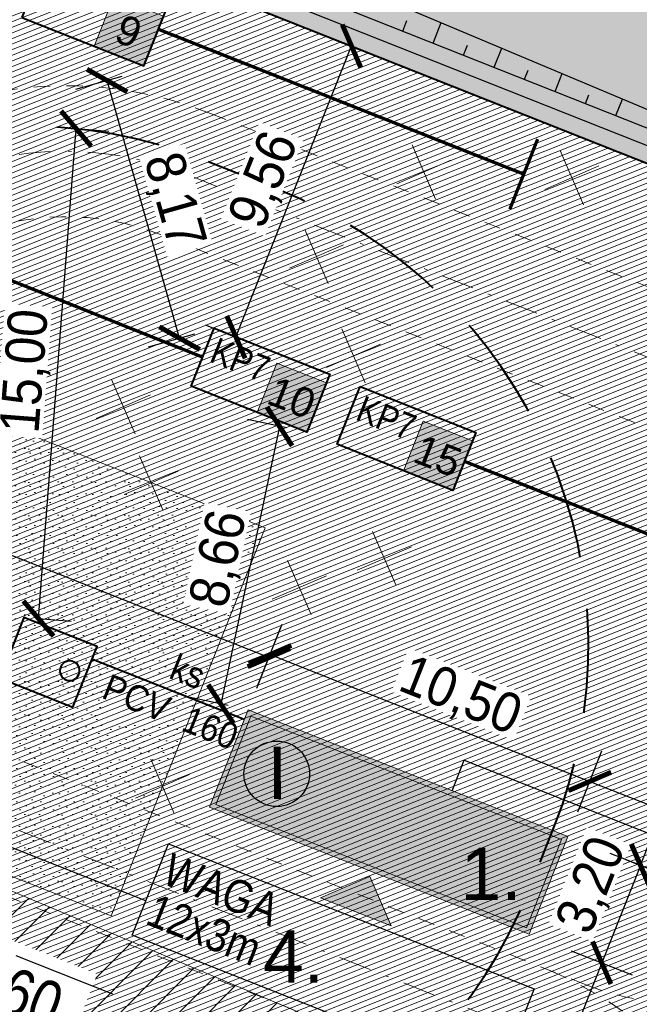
# Model space of a CAD drawing. Header units: millimetres. Extents: x -420 to 7389807, y 100 to 5530098.
# Tile 13 of 19: x 925 to 944, y 355 to 385. Entities that reach past the tile are written whole.
import ezdxf
from ezdxf.enums import TextEntityAlignment as Align
from ezdxf.lldxf.tags import DXFTag

# ---------------------------------------------------------------- set-up
doc = ezdxf.new("R2010")
doc.units = ezdxf.units.MM
for name, pattern in [('DASHDOTX2', [2, 1, -0.5, 0, -0.5]), ('DASHED2', [9.525, 6.35, -3.175]), ('HIDDEN', [0.375, 0.25, -0.125]), ('HIDDEN2', [4.7625, 3.175, -1.5875]), ('sm05_500', [1, 0.5, -0.5])]:
    doc.linetypes.add(name, pattern=pattern)
for name, color, linetype, lineweight in [('_krawężnik', 50, 'sm05_500', 20), ('_opisy', 7, 'Continuous', 0), ('_symbole', 7, 'Continuous', 13), ('_wymiary', 7, 'Continuous', 9), ('A_OGODZENIE', 200, 'Continuous', 30), ('A_Z_budynek projektowany', 7, 'Continuous', 0), ('A_Z_drogi grube', 7, 'Continuous', 40), ('A_Z_hatch_kreskowanie', 252, 'Continuous', 9), ('A_Z_kontenery', 151, 'Continuous', 40), ('A_Z_podkład mapa tiff', 7, 'Continuous', 15), ('A_Z_sieć_kan_sanit', 36, 'Continuous', 40), ('A_Z_sieć_wodna', 160, 'Continuous', 30), ('A_Z_urządzenia proj PZT', 7, 'Continuous', 15), ('A_Z_wjazdy_wejścia', 5, 'Continuous', 13), ('A_Z_wyburzenia', 7, 'Continuous', 15), ('A_Z_zieleń_trawa', 95, 'Continuous', 9), ('D_skarpy', 94, 'Continuous', 30)]:
    doc.layers.add(name, color=color, linetype=linetype, lineweight=lineweight)
doc.layers.add('A_opis', color=7, linetype='Continuous')
for name, color, linetype, lineweight, true_color in [('A_wyposażenie', 7, 'Continuous', 5, 0xe0a400), ('A_Z_sieć_elektryczna_strefa', 7, 'Continuous', 5, 0xff8484), ('S kanalizacja deszczowa', 7, 'ICAD_ISO03W100', 30, 0xc18e00)]:
    doc.layers.add(name, color=color, linetype=linetype, lineweight=lineweight, true_color=true_color)
doc.layers.add('A_Z_hatch_budynek 1', color=7, linetype='Continuous', lineweight=0, true_color=0xe6b1a6, transparency=0.7)
doc.styles.add('ARIAL_B', font='txt')
doc.styles.add('ARIAL_CE', font='arial.ttf')
doc.styles.get("Standard").update_dxf_attribs({"font": 'arial.ttf', "width": 0.9})
tags = doc.linetypes.add('ICAD_ISO03W100', pattern=[30, 12, -18]).pattern_tags.tags
tags[6:7] = [DXFTag(74, 4), DXFTag(75, 0), DXFTag(340, '0'), DXFTag(46, 1.0), DXFTag(50, 0.0), DXFTag(44, 0.0), DXFTag(45, 0.0)]
tags[4:5] = [DXFTag(74, 4), DXFTag(75, 0), DXFTag(340, '0'), DXFTag(46, 1.0), DXFTag(50, 0.0), DXFTag(44, 0.0), DXFTag(45, 0.0)]
doc.linetypes.add('OGRODZENIE1', pattern='A,0.25,-0.1,[133,ltypeshp.shx,S=0.1,R=0,X=-0.1,Y=0],-0.1,1', length=1.45)
doc.dimstyles.new('1_500', dxfattribs={"dimtxt": 1.2, "dimasz": 1, "dimexe": 1, "dimexo": 0.625, "dimgap": 0.2, "dimtad": 1, "dimzin": 0, "dimtxsty": 'Standard', "dimblk": 'ARCHTICK', "dimblk1": 'ARCHTICK', "dimblk2": 'ARCHTICK', "dimcen": 1, "dimclrd": 256, "dimclre": 256, "dimclrt": 256, "dimadec": 0, "dimazin": 0, "dimtfac": 1, "dimtmove": 1, "dimatfit": 3, "dimldrblk": 'ARCHTICK', "dimfxl": 1, "dimfxlon": 1, "dimtfill": 1, "dimarcsym": 1})
picture_1 = doc.add_image_def('image1.tiff', size_in_pixel=(3306, 2337))

# ---------------------------------------------------------------- blocks, each defined once
blk = doc.blocks.new('kd beton')
blk.add_lwpolyline([(11294.6, -30167.2), (11172.6, -30325.7), (10982.4, -30179.3), (11104.4, -30020.8)], close=True)
blk.add_circle((11194, -30216), 30)
blk = doc.blocks.new('numeracja kontenera')
at = {"layer": 'A_opis', "linetype": 'Continuous', "true_color": 0xffffff}
blk.add_hatch(color=7, dxfattribs=at).paths.add_polyline_path([(-0.63, 0.63), (2.62, 0.63), (2.62, -2.62), (-0.63, -2.62)])
at = {"layer": '_symbole'}
blk.add_lwpolyline([(-0.63, 0.63), (2.62, 0.63), (2.62, -2.62), (-0.63, -2.62)], close=True, dxfattribs=at)
at = {"color": 102, "ltscale": 0.02, "true_color": 0x19e52a, "style": 'ARIAL_CE'}
blk.add_attdef('A', text='', height=2.925, dxfattribs=at).set_placement((0.995, -0.995), align=Align.MIDDLE_CENTER)
blk = doc.blocks.new('wejście')
blk.add_hatch(color=256).paths.add_polyline_path([(0, 0), (2, -2), (-2, -2)])
blk.add_lwpolyline([(2, -2), (0, 0), (-2, -2), (2, -2)])
blk = doc.blocks.new('_ArchTick')
at = {"color": 0, "linetype": 'ByBlock', "const_width": 0.15}
blk.add_lwpolyline([(-0.5, -0.5), (0.5, 0.5)], dxfattribs=at)
blk = doc.blocks.new('*D12')
at = {"layer": '_wymiary', "lineweight": -2}
for p, q in [((950.479, 377.904), (952.338, 377.168)), ((944.049, 358.94), (951.409, 377.536)), ((943.119, 359.308), (944.979, 358.572))]:
    blk.add_line(p, q, dxfattribs=at)
at = {"layer": 'Defpoints', "color": 0}
for p in [(945.274, 379.964), (951.409, 377.536), (937.914, 361.368)]:
    blk.add_point(p, dxfattribs=at)
at = {"layer": '_wymiary', "lineweight": -2}
for p, rotation in [((951.409, 377.536), 68.40825583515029), ((944.049, 358.94), 248.4082558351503)]:
    blk.add_blockref('_ArchTick', p, dxfattribs=dict(at, rotation=rotation))
at = {"layer": '_wymiary', "insert": (946.872, 368.577), "char_height": 1.2, "attachment_point": 5, "rotation": 68.4083, "bg_fill": 3, "box_fill_scale": 1.1, "bg_fill_color": 257, "bg_fill_transparency": 0}
blk.add_mtext('20,00', dxfattribs=at)
blk = doc.blocks.new('*D13')
at = {"layer": '_wymiary', "lineweight": -2}
for p, q in [((943.118, 359.304), (944.977, 358.567)), ((944.047, 358.935), (942.867, 355.961)), ((941.938, 356.329), (943.797, 355.592))]:
    blk.add_line(p, q, dxfattribs=at)
at = {"layer": 'Defpoints', "color": 0}
for p in [(935.777, 358.773), (942.867, 355.961)]:
    blk.add_point(p, dxfattribs=at)
at = {"layer": '_wymiary', "lineweight": -2}
for p, rotation in [((944.047, 358.935), 68.36733399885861), ((942.867, 355.961), 248.3673339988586)]:
    blk.add_blockref('_ArchTick', p, dxfattribs=dict(at, rotation=rotation))
at = {"layer": '_wymiary', "insert": (942.603, 358.316), "char_height": 1.2, "attachment_point": 5, "rotation": 68.3673, "bg_fill": 3, "box_fill_scale": 1.1, "bg_fill_color": 257, "bg_fill_transparency": 0}
blk.add_mtext('3,20', dxfattribs=at)
at = {"layer": 'Defpoints', "color": 0}
blk.add_point((941.837, 359.812), dxfattribs=at)
blk = doc.blocks.new('*D14')
at = {"layer": '_wymiary', "lineweight": -2}
for p, q in [((941.938, 356.329), (943.797, 355.592)), ((942.867, 355.961), (938.149, 344.062)), ((937.219, 344.431), (939.078, 343.694))]:
    blk.add_line(p, q, dxfattribs=at)
at = {"layer": 'Defpoints', "color": 0}
for p in [(935.777, 358.773), (935.184, 345.238), (938.149, 344.062)]:
    blk.add_point(p, dxfattribs=at)
at = {"layer": '_wymiary', "lineweight": -2}
for p, rotation in [((942.867, 355.961), 68.36733399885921), ((938.149, 344.062), 248.3673339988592)]:
    blk.add_blockref('_ArchTick', p, dxfattribs=dict(at, rotation=rotation))
at = {"layer": '_wymiary', "insert": (939.652, 350.351), "char_height": 1.2, "attachment_point": 5, "rotation": 68.3673, "bg_fill": 3, "box_fill_scale": 1.1, "bg_fill_color": 257, "bg_fill_transparency": 0}
blk.add_mtext('12,80', dxfattribs=at)
blk = doc.blocks.new('*D18')
at = {"layer": '_wymiary', "lineweight": -2}
for p, q in [((909.919, 402.23), (910.656, 404.089)), ((971.639, 378.829), (910.287, 403.16)), ((971.27, 377.899), (972.007, 379.758))]:
    blk.add_line(p, q, dxfattribs=at)
at = {"layer": 'Defpoints', "color": 0}
for p in [(910.287, 403.16), (907.093, 395.106), (968.445, 370.775)]:
    blk.add_point(p, dxfattribs=at)
at = {"layer": '_wymiary', "lineweight": -2}
for p, rotation in [((910.287, 403.16), 158.3673339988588), ((971.639, 378.829), 338.3673339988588)]:
    blk.add_blockref('_ArchTick', p, dxfattribs=dict(at, rotation=rotation))
at = {"layer": '_wymiary', "insert": (941.303, 391.851), "char_height": 1.2, "attachment_point": 5, "rotation": 338.3673, "bg_fill": 3, "box_fill_scale": 1.1, "bg_fill_color": 257, "bg_fill_transparency": 0}
blk.add_mtext('66,00', dxfattribs=at)
blk = doc.blocks.new('*D26')
at = {"layer": '_wymiary', "lineweight": -2}
for p, q in [((932.376, 364.438), (933.113, 366.297)), ((932.745, 365.368), (942.505, 361.497)), ((942.136, 360.567), (942.874, 362.426))]:
    blk.add_line(p, q, dxfattribs=at)
at = {"layer": 'Defpoints', "color": 0}
for p in [(932.076, 363.683), (942.505, 361.497), (941.837, 359.812)]:
    blk.add_point(p, dxfattribs=at)
at = {"layer": '_wymiary', "lineweight": -2}
for p, rotation in [((932.745, 365.368), 158.3673198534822), ((942.505, 361.497), 338.3673198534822)]:
    blk.add_blockref('_ArchTick', p, dxfattribs=dict(at, rotation=rotation))
at = {"layer": '_wymiary', "insert": (938.54, 364.06), "char_height": 1.2, "attachment_point": 5, "rotation": 338.3673, "bg_fill": 3, "box_fill_scale": 1.1, "bg_fill_color": 257, "bg_fill_transparency": 0}
blk.add_mtext('10,50', dxfattribs=at)
blk = doc.blocks.new('*D32')
at = {"layer": '_wymiary', "lineweight": -2}
for p, q in [((907.494, 375.67), (906.991, 374.401)), ((932.709, 365.277), (907.359, 375.33)), ((932.34, 364.348), (933.077, 366.207))]:
    blk.add_line(p, q, dxfattribs=at)
at = {"layer": 'Defpoints', "color": 0}
for p in [(907.724, 376.251), (907.359, 375.33), (932.076, 363.683)]:
    blk.add_point(p, dxfattribs=at)
at = {"layer": '_wymiary', "lineweight": -2}
for p, rotation in [((907.359, 375.33), 158.3673198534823), ((932.709, 365.277), 338.3673198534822)]:
    blk.add_blockref('_ArchTick', p, dxfattribs=dict(at, rotation=rotation))
at = {"layer": '_wymiary', "insert": (920.374, 371.16), "char_height": 1.2, "attachment_point": 5, "rotation": 338.3673, "bg_fill": 3, "box_fill_scale": 1.1, "bg_fill_color": 257, "bg_fill_transparency": 0}
blk.add_mtext('27,27', dxfattribs=at)
blk = doc.blocks.new('*D33')
at = {"layer": '_wymiary', "lineweight": -2}
for p, q in [((942.136, 360.567), (942.874, 362.426)), ((942.505, 361.497), (956.516, 355.94)), ((956.884, 356.87), (956.147, 355.011))]:
    blk.add_line(p, q, dxfattribs=at)
at = {"layer": 'Defpoints', "color": 0}
for p in [(941.837, 359.812), (957.221, 357.719), (956.516, 355.94)]:
    blk.add_point(p, dxfattribs=at)
at = {"layer": '_wymiary', "lineweight": -2}
for p, rotation in [((942.505, 361.497), 158.3673198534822), ((956.516, 355.94), 338.3673198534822)]:
    blk.add_blockref('_ArchTick', p, dxfattribs=dict(at, rotation=rotation))
at = {"layer": '_wymiary', "insert": (949.85, 359.575), "char_height": 1.2, "attachment_point": 5, "rotation": 338.3673, "bg_fill": 3, "box_fill_scale": 1.1, "bg_fill_color": 257, "bg_fill_transparency": 0}
blk.add_mtext('15,07', dxfattribs=at)
blk = doc.blocks.new('*D58')
at = {"layer": '_wymiary', "lineweight": -2}
for p, q in [((928.226, 383.018), (926.81, 382.62)), ((929.984, 375.026), (927.773, 382.89)), ((930.438, 375.153), (929.021, 374.755))]:
    blk.add_line(p, q, dxfattribs=at)
at = {"layer": 'Defpoints', "color": 0}
for p in [(928.828, 383.187), (927.773, 382.89), (931.039, 375.323)]:
    blk.add_point(p, dxfattribs=at)
at = {"layer": '_wymiary', "lineweight": -2}
for p, rotation in [((927.773, 382.89), 105.7051390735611), ((929.984, 375.026), 285.7051390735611)]:
    blk.add_blockref('_ArchTick', p, dxfattribs=dict(at, rotation=rotation))
at = {"layer": '_wymiary', "insert": (929.765, 379.207), "char_height": 1.2, "attachment_point": 5, "rotation": 285.7051, "bg_fill": 3, "box_fill_scale": 1.1, "bg_fill_color": 257, "bg_fill_transparency": 0}
blk.add_mtext('8,17', dxfattribs=at)
blk = doc.blocks.new('*D59')
at = {"layer": '_wymiary', "lineweight": -2}
for p, q in [((931.704, 375.059), (935.229, 383.948)), ((935.209, 383.956), (936.159, 383.579)), ((932.634, 374.69), (930.774, 375.428))]:
    blk.add_line(p, q, dxfattribs=at)
at = {"layer": 'Defpoints', "color": 0}
for p in [(934.628, 384.186), (935.229, 383.948), (934.569, 373.923)]:
    blk.add_point(p, dxfattribs=at)
at = {"layer": '_wymiary', "lineweight": -2}
for p, rotation in [((935.229, 383.948), 68.367344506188), ((931.704, 375.059), 248.367344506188)]:
    blk.add_blockref('_ArchTick', p, dxfattribs=dict(at, rotation=rotation))
at = {"layer": '_wymiary', "insert": (932.61, 379.843), "char_height": 1.2, "attachment_point": 5, "rotation": 68.3673, "bg_fill": 3, "box_fill_scale": 1.1, "bg_fill_color": 257, "bg_fill_transparency": 0}
blk.add_mtext('9,56', dxfattribs=at)
blk = doc.blocks.new('*D62')
at = {"layer": '_wymiary', "lineweight": -2}
for p, q in [((933.254, 372.287), (932.054, 372.54)), ((933.033, 372.333), (931.243, 363.859)), ((931.465, 363.812), (930.265, 364.065))]:
    blk.add_line(p, q, dxfattribs=at)
at = {"layer": 'Defpoints', "color": 0}
for p in [(933.866, 372.158), (931.243, 363.859), (932.076, 363.683)]:
    blk.add_point(p, dxfattribs=at)
at = {"layer": '_wymiary', "lineweight": -2}
for p, rotation in [((933.033, 372.333), 78.07646707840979), ((931.243, 363.859), 258.0764670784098)]:
    blk.add_blockref('_ArchTick', p, dxfattribs=dict(at, rotation=rotation))
at = {"layer": '_wymiary', "insert": (931.237, 368.286), "char_height": 1.2, "attachment_point": 5, "rotation": 78.0765, "bg_fill": 3, "box_fill_scale": 1.1, "bg_fill_color": 257, "bg_fill_transparency": 0}
blk.add_mtext('8,66', dxfattribs=at)
blk = doc.blocks.new('*D71')
at = {"layer": '_wymiary', "lineweight": -2}
for p, q in [((925.677, 366.468), (926.827, 381.424)), ((926.827, 381.424), (927.824, 381.348)), ((925.677, 366.468), (926.674, 366.392))]:
    blk.add_line(p, q, dxfattribs=at)
at = {"layer": 'Defpoints', "color": 0}
for p in [(926.384, 381.458), (926.827, 381.424), (925.234, 366.502)]:
    blk.add_point(p, dxfattribs=at)
at = {"layer": '_wymiary', "lineweight": -2}
for p, rotation in [((926.827, 381.424), 85.60234313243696), ((925.677, 366.468), 265.6023431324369)]:
    blk.add_blockref('_ArchTick', p, dxfattribs=dict(at, rotation=rotation))
at = {"layer": '_wymiary', "insert": (925.333, 374.017), "char_height": 1.2, "attachment_point": 5, "rotation": 85.6023, "bg_fill": 3, "box_fill_scale": 1.1, "bg_fill_color": 257, "bg_fill_transparency": 0}
blk.add_mtext('15,00', dxfattribs=at)
blk = doc.blocks.new('wyburzenia')
at = {"color": 1, "ltscale": 2}
for points in [[(-1.273, 1.273), (1.273, -1.273)], [(1.273, 1.273), (-1.273, -1.273)]]:
    blk.add_lwpolyline(points, dxfattribs=at)

msp = doc.modelspace()

# ---------------------------------------------------------------- hatches: boundary and pattern name
at = {"layer": 'A_Z_budynek projektowany'}
h = msp.add_hatch(color=256, dxfattribs=at)
h.dxf.hatch_style = 1
h.paths.add_polyline_path([(941.837, 359.812), (940.657, 356.837), (930.897, 360.708), (932.076, 363.683)])
h.paths.add_polyline_path([(941.642, 359.728), (940.573, 357.032), (931.091, 360.792), (932.161, 363.488)], flags=16)
at = {"layer": 'A_Z_hatch_budynek 1'}
h = msp.add_hatch(color=256, dxfattribs=at)
h.dxf.hatch_style = 1
h.paths.add_polyline_path([(941.837, 359.812), (940.657, 356.837), (930.897, 360.708), (932.076, 363.683)])
at = {"layer": 'A_Z_hatch_kreskowanie'}
h = msp.add_hatch(dxfattribs=at)
h.set_pattern_fill('ANSI31', color=256, scale=0.05, angle=358.3354)
h.set_pattern_definition([(381.702659, (1890.73047, 346.221), (-0.058704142, 0.147497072), [])])
h.paths.add_polyline_path([(907.093, 395.106), (968.445, 370.775), (955.169, 337.312), (905.437, 357.035), (904.644, 362.191), (895.477, 365.826)])
at = {"layer": 'A_Z_sieć_elektryczna_strefa', "transparency": 33554508}
h = msp.add_hatch(dxfattribs=at)
h.set_pattern_fill('ANSI31', color=256, scale=0.2)
h.set_pattern_definition([(45, (750.8044, 243.5267), (-0.4490128, 0.4490128), [])])
h.paths.add_polyline_path([(1158.878, 261.584), (1158.599, 243.527), (1154.296, 243.943), (1115.731, 257.46), (1093.541, 267.381), (897.726, 350.058), (813.483, 383.702), (750.804, 411.849), (751.091, 431.453), (820.511, 400.278), (904.565, 366.709), (1100.716, 283.891), (1122.393, 274.199), (1158.196, 261.65)])
at = {"layer": 'A_Z_wyburzenia'}
h = msp.add_hatch(dxfattribs=at)
h.set_pattern_fill('STIPPLE', color=256, scale=0.04)
h.set_pattern_definition([(0, (919.2866, 357.4158), (0, 1.016), [0, -1.016]), (0, (919.6117, 357.4361), (0, 1.016), [0, -1.016]), (0, (919.4288, 357.6597), (0, 1.016), [0, -1.016]), (0, (919.6523, 357.8222), (0, 1.016), [0, -1.016]), (0, (919.3882, 357.8832), (0, 1.016), [0, -1.016]), (0, (919.4695, 358.127), (0, 1.016), [0, -1.016]), (0, (919.3272, 358.3099), (0, 1.016), [0, -1.016]), (0, (919.6523, 358.2896), (0, 1.016), [0, -1.016]), (0, (919.8962, 358.3302), (0, 1.016), [0, -1.016]), (0, (920.0181, 358.0864), (0, 1.016), [0, -1.016]), (0, (920.2213, 358.0661), (0, 1.016), [0, -1.016]), (0, (920.2213, 357.7003), (0, 1.016), [0, -1.016]), (0, (920.0384, 357.5784), (0, 1.016), [0, -1.016]), (0, (919.7539, 357.6393), (0, 1.016), [0, -1.016]), (0, (919.9368, 357.8222), (0, 1.016), [0, -1.016]), (0, (919.7539, 358.0051), (0, 1.016), [0, -1.016]), (0, (920.1807, 357.4361), (0, 1.016), [0, -1.016])])
h.paths.add_polyline_path([(927.898, 357.396), (919.246, 360.827), (923.941, 372.664), (932.592, 369.233)])

# ---------------------------------------------------------------- linework, layer by layer
at = {"ltscale": 2}
msp.add_circle((932.949, 361.73), 1, dxfattribs=at)
at = {"layer": '_krawężnik'}
for points in [[(915.351, 375.157), (915.351, 375.157, -0.414214), (930.93, 381.888), (949.953, 374.343, -0.414241), (956.684, 358.764), (956.684, 358.764)], [(919.069, 373.682, -0.414214), (929.455, 378.169), (948.479, 370.625, -0.414241), (952.966, 360.238), (952.966, 360.238)], [(956.5, 358.299), (956.5, 358.299, -0.414187), (940.921, 351.569), (921.898, 359.113, -0.414214), (915.167, 374.692), (915.167, 374.692)], [(952.782, 359.774), (952.782, 359.774), (952.782, 359.774, -0.414187), (942.396, 355.287), (923.372, 362.832, -0.414214), (918.885, 373.217)], [(947.733, 340.262), (947.733, 340.262, 0.414187), (941.002, 355.84)]]:
    msp.add_lwpolyline(points, format="xyb", dxfattribs=at)
at = {"layer": '_krawężnik', "linetype": 'DASHDOTX2'}
for points in [[(917.21, 374.419), (917.21, 374.419, -0.414214), (930.193, 380.029), (949.216, 372.484, -0.414241), (954.825, 359.501), (954.825, 359.501)], [(954.641, 359.036), (954.641, 359.036, -0.414187), (941.659, 353.428), (922.635, 360.972, -0.414214), (917.026, 373.955)]]:
    msp.add_lwpolyline(points, format="xyb", dxfattribs=at)
at = {"layer": '_krawężnik'}
msp.add_open_spline([(952.769, 359.741), (952.46, 358.959), (951.918, 357.584), (951.03, 355.588), (949.972, 353.622), (948.673, 351.427), (947.64, 349.658), (946.476, 347.49), (945.471, 345.331), (944.36, 342.635), (943.757, 341.097), (943.458, 340.333)], degree=3, knots=[0, 0, 0, 0, 2.519132, 4.498142, 6.991141, 9.609407, 12.227673, 12.997807, 16.640042, 19.094709, 21.549375, 21.549375, 21.549375, 21.549375], dxfattribs=at)
at = {"layer": 'A_wyposażenie', "const_width": 0.1}
msp.add_lwpolyline([(929.332, 384.458), (940.487, 380.034), (940.063, 378.965), (940.911, 381.103)], dxfattribs=at)
at = {"layer": 'A_Z_budynek projektowany'}
for points in [[(941.837, 359.812), (940.657, 356.837), (930.897, 360.708), (932.076, 363.683)], [(941.642, 359.728), (940.573, 357.032), (931.091, 360.792), (932.161, 363.488)]]:
    msp.add_lwpolyline(points, close=True, dxfattribs=at)
at = {"layer": 'A_Z_drogi grube'}
msp.add_lwpolyline([(907.093, 395.106), (968.445, 370.775), (955.169, 337.312), (905.437, 357.035), (904.644, 362.191), (895.477, 365.826)], close=True, dxfattribs=at)
at = {"layer": 'A_Z_kontenery'}
for points in [[(925.171, 384.817), (928.89, 383.342), (929.774, 385.573), (926.056, 387.048)], [(931.039, 375.329), (934.569, 373.923), (933.866, 372.158), (930.336, 373.564)]]:
    msp.add_lwpolyline(points, close=True, dxfattribs=at)
at = {"layer": 'A_Z_sieć_elektryczna_strefa'}
msp.add_lwpolyline([(751.091, 431.453), (820.511, 400.278), (904.565, 366.709), (1100.716, 283.891), (1122.393, 274.199), (1158.196, 261.65), (1158.878, 261.584)], dxfattribs=at)
at = {"layer": 'A_Z_urządzenia proj PZT', "lineweight": 25}
msp.add_lwpolyline([(929.647, 359.59), (940.801, 355.166), (939.695, 352.378), (928.541, 356.802)], close=True, dxfattribs=at)
at = {"layer": 'A_Z_wyburzenia'}
msp.add_lwpolyline([(927.898, 357.396), (919.246, 360.827), (923.941, 372.664), (932.592, 369.233)], close=True, dxfattribs=at)
at = {"layer": 'D_skarpy', "linetype": 'Continuous'}
for p in [(905.774, 398.226), (906.568, 396.39)]:
    msp.add_line(p, (966.977, 372.433), dxfattribs=at)
at = {"layer": 'S kanalizacja deszczowa', "linetype": 'Continuous', "ltscale": 0.1}
msp.add_lwpolyline([(928.958, 357.855), (894.081, 371.687), (894.595, 372.984)], dxfattribs=at)

# ---------------------------------------------------------------- block references
at = {"ltscale": 0.02}
ref = msp.add_blockref('numeracja kontenera', (928.155, 385.043), dxfattribs=dict(at, xscale=0.4999999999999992, yscale=0.4999999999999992, zscale=0.4999999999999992, rotation=338.3673011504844))
ref.add_attrib('A', '9', dxfattribs={"color": 102, "ltscale": 0.02, "true_color": 0x19e52a, "height": 0.9, "rotation": 338.3673, "style": 'ARIAL_CE'}).set_placement((928.433, 384.395), align=Align.MIDDLE_CENTER)
ref = msp.add_blockref('numeracja kontenera', (933.131, 373.858), dxfattribs=dict(at, xscale=0.4999999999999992, yscale=0.4999999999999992, zscale=0.4999999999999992, rotation=338.3673011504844))
ref.add_attrib('A', '10', dxfattribs={"color": 102, "ltscale": 0.02, "true_color": 0x19e52a, "height": 0.9, "rotation": 338.3673, "style": 'ARIAL_CE'}).set_placement((933.41, 373.211), align=Align.MIDDLE_CENTER)
at = {"layer": '_wymiary', "color": 2, "xscale": 0.5, "yscale": 0.5, "zscale": 0.5, "rotation": 68.36727649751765}
for p in [(936.232, 368.299), (929.464, 361.346)]:
    msp.add_blockref('wyburzenia', p, dxfattribs=at)
at = {"layer": 'A_Z_wjazdy_wejścia', "xscale": 0.5800000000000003, "yscale": 0.5800000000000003, "zscale": 0.5800000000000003, "rotation": 338.3673716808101}
msp.add_blockref('wejście', (935.788, 358.593), dxfattribs=at)

# ---------------------------------------------------------------- texts
at = {"layer": '_opisy'}
msp.add_text('I', height=1.6, rotation=0.3334, dxfattribs=at).set_placement((932.968, 361.761), align=Align.MIDDLE_CENTER)
for s, p in [('1.', (939.489, 358.676)), ('4.', (933.46, 356.151))]:
    msp.add_text(s, height=1.6, dxfattribs=at).set_placement(p, align=Align.MIDDLE_CENTER)
at = {"layer": '_opisy', "attachment_point": 1}
for s, insert, char_height, width, rotation in [('{\\W0.85;KP7}', (931.151, 375.069), 0.8, 1.86412, 338.2728), ('\\pxsm0.8;{\\W0.85;WAGA\\P12x3m}', (929.759, 359.331), 1, 11.6, 338.3673)]:
    msp.add_mtext(s, dxfattribs=dict(at, insert=insert, char_height=char_height, width=width, rotation=rotation))

# ---------------------------------------------------------------- pictures from other files: only their frames are drawn
at = {"layer": 'A_Z_podkład mapa tiff'}
image = msp.add_image(picture_1, insert=(743.588, 215.996), size_in_units=(419.806, 296.759), rotation=-0.44367, dxfattribs=dict(at, fade=20))
image.dxf.flags = 7

# ---------------------------------------------------------------- next in the draw order: dimensions: what is measured, and where the dimension line sits
at = {"layer": '_wymiary'}
dim = msp.add_aligned_dim(p1=(968.445, 370.775), p2=(907.093, 395.106), distance=-8.664, dimstyle='1_500', dxfattribs=at)
dim.commit()
dim.dimension.update_dxf_attribs({"geometry": '*D18', "text_midpoint": (941.303, 391.851)})
dim = msp.add_linear_dim(base=(942.867, 355.961), p1=(941.837, 359.812), p2=(935.777, 358.773), angle=68.3673, dimstyle='1_500', dxfattribs=at)
dim.commit()
dim.dimension.update_dxf_attribs({"geometry": '*D13', "text_midpoint": (943.46, 357.977), "dimtype": 160})

# ---------------------------------------------------------------- next in the draw order: linework, layer by layer
at = {"layer": 'A_wyposażenie', "const_width": 0.1}
msp.add_lwpolyline([(930.688, 374.447), (919.547, 378.908), (919.12, 377.84), (919.975, 379.975)], dxfattribs=at)
at = {"layer": 'D_skarpy', "linetype": 'Continuous'}
for points in [[(936.793, 384.403), (936.921, 384.725)], [(937.723, 384.035), (937.97, 384.658)], [(938.653, 383.666), (938.772, 383.968)], [(939.582, 383.297), (939.814, 383.881)], [(940.512, 382.929), (940.623, 383.21)], [(941.441, 382.56), (941.657, 383.104)], [(942.371, 382.191), (942.475, 382.453)], [(943.3, 381.823), (943.5, 382.327)]]:
    msp.add_lwpolyline(points, dxfattribs=at)

# ---------------------------------------------------------------- next in the draw order: texts
at = {"layer": '_opisy', "insert": (935.61, 373.293), "char_height": 0.8, "width": 1.86412, "attachment_point": 1, "rotation": 338.2728}
msp.add_mtext('{\\W0.85;KP7}', dxfattribs=at)

# ---------------------------------------------------------------- next in the draw order: dimensions: what is measured, and where the dimension line sits
at = {"layer": '_wymiary'}
dim = msp.add_linear_dim(base=(938.149, 344.062), p1=(935.777, 358.773), p2=(935.184, 345.238), angle=68.3673, dimstyle='1_500', dxfattribs=at)
dim.commit()
dim.dimension.update_dxf_attribs({"geometry": '*D14', "text_midpoint": (939.652, 350.351)})

# ---------------------------------------------------------------- next in the draw order: hatches: boundary and pattern name
at = {"layer": 'A_Z_hatch_kreskowanie'}
h = msp.add_hatch(dxfattribs=at)
h.set_pattern_fill('APPIANRN', color=256, scale=0.0025, angle=358)
h.set_pattern_definition([(336.36719, (1885.14987, 339.4787), (0.15909675, 0.36359042), []), (426.36719, (1885.14987, 339.4787), (-0.11723197, 0.48450394), [0.396875, -0.396875])])
edge = h.paths.add_edge_path()
edge.add_line((943.55, 341.92), (942.852, 342.197))
edge.add_line((942.852, 342.197), (942.299, 340.802))
edge.add_ellipse((936.49, 343.107), major_axis=(-6.25, 0), ratio=1, start_angle=428.3673, end_angle=518.3673, ccw=False)
edge.add_line((934.186, 337.297), (915.594, 344.67))
edge.add_ellipse((917.898, 350.48), major_axis=(-6.25, 0), ratio=1, start_angle=338.3673, end_angle=428.3673, ccw=False)
edge.add_line((912.089, 352.784), (912.642, 354.178))
edge.add_line((912.642, 354.178), (911.944, 354.455))
edge.add_line((911.944, 354.455), (911.391, 353.06))
edge.add_ellipse((917.898, 350.48), major_axis=(7, 0), ratio=1, start_angle=158.3673, end_angle=248.3673)
edge.add_line((915.318, 343.973), (933.909, 336.6))
edge.add_ellipse((936.49, 343.107), major_axis=(7, 0), ratio=1, start_angle=248.3673, end_angle=338.3673)
edge.add_line((942.997, 340.526), (943.55, 341.92))
edge = h.paths.add_edge_path()
edge.add_line((894.867, 352.083), (895.605, 353.942))
edge.add_line((895.605, 353.942), (898.393, 352.836))
edge.add_ellipse((900.237, 357.484), major_axis=(5, 0), ratio=1, start_angle=248.3673, end_angle=338.3673)
edge.add_line((904.884, 355.641), (905.437, 357.035))
edge.add_line((905.437, 357.035), (907.297, 356.298))
edge.add_line((907.297, 356.298), (906.744, 354.904))
edge.add_ellipse((900.237, 357.484), major_axis=(-7, 0), ratio=1, start_angle=428.3673, end_angle=518.3673, ccw=False)
edge.add_line((897.656, 350.977), (894.867, 352.083))
edge = h.paths.add_edge_path()
edge.add_line((948.198, 340.077), (950.057, 339.34))
edge.add_line((950.057, 339.34), (949.504, 337.945))
edge.add_ellipse((954.151, 336.102), major_axis=(5, 0), ratio=1, start_angle=158.3673, end_angle=248.3673)
edge.add_line((952.308, 331.454), (954.167, 330.717))
edge.add_line((954.167, 330.717), (953.43, 328.858))
edge.add_line((953.43, 328.858), (951.571, 329.595))
edge.add_ellipse((954.151, 336.102), major_axis=(-7, 0), ratio=1, start_angle=338.3673, end_angle=428.3673, ccw=False)
edge.add_line((947.644, 338.683), (948.198, 340.077))
h = msp.add_hatch(dxfattribs=at)
h.set_pattern_fill('ANSI31', color=256, scale=0.05, angle=358.3354)
h.set_pattern_definition([(381.702549, (1844.27699, 266.63297), (-0.05870386, 0.147497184), [])])
edge = h.paths.add_edge_path()
edge.add_line((1147.838, 255.161), (1148.961, 254.812))
edge.add_line((1148.961, 254.812), (1147.149, 246.075))
edge.add_line((1147.149, 246.075), (1132.086, 250.989))
edge.add_ellipse((1134.257, 257.644), major_axis=(-7, 0), ratio=1, start_angle=427.9112, end_angle=431.9323, ccw=False)
edge.add_line((1131.625, 251.158), (951.992, 324.049))
edge.add_line((951.992, 324.049), (916.023, 338.314))
edge.add_ellipse((913.443, 331.807), major_axis=(7, 0), ratio=1, start_angle=68.3673, end_angle=98.8971)
edge.add_line((912.36, 338.723), (909.229, 338.233))
edge.add_line((909.229, 338.233), (903.579, 340.487))
edge.add_ellipse((895.356, 336.829), major_axis=(9, 0), ratio=1, start_angle=23.9844, end_angle=68.3673)
edge.add_line((898.674, 345.195), (883.728, 351.122))
edge.add_line((883.728, 351.122), (885.572, 355.77))
edge.add_line((885.572, 355.77), (897.656, 350.977))
edge.add_ellipse((900.237, 357.484), major_axis=(7, 0), ratio=1, start_angle=248.3673, end_angle=338.3673)
edge.add_line((906.744, 354.904), (907.297, 356.298))
edge.add_line((907.297, 356.298), (911.944, 354.455))
edge.add_line((911.944, 354.455), (911.391, 353.06))
edge.add_ellipse((917.898, 350.48), major_axis=(7, 0), ratio=1, start_angle=158.3673, end_angle=248.3673)
edge.add_line((915.318, 343.973), (933.909, 336.6))
edge.add_ellipse((936.49, 343.107), major_axis=(7, 0), ratio=1, start_angle=248.3673, end_angle=338.3673)
edge.add_line((942.997, 340.526), (943.55, 341.92))
edge.add_line((943.55, 341.92), (948.197, 340.077))
edge.add_line((948.197, 340.077), (947.644, 338.683))
edge.add_ellipse((954.151, 336.102), major_axis=(7, 0), ratio=1, start_angle=158.3673, end_angle=248.3673)
edge.add_line((951.571, 329.595), (953.868, 328.684))
edge.add_line((953.868, 328.684), (1133.343, 255.857))
edge.add_ellipse((1135.975, 262.343), major_axis=(7, 0), ratio=1, start_angle=247.9112, end_angle=251.9323)
edge.add_line((1133.804, 255.688), (1141.318, 253.237))
edge.add_ellipse((1143.179, 258.941), major_axis=(6, 0), ratio=1, start_angle=251.9323, end_angle=320.9524)
at = {"layer": 'A_Z_zieleń_trawa'}
h = msp.add_hatch(dxfattribs=at)
h.set_pattern_fill('AR-CONC', color=256, scale=0.015, angle=358)
h.set_pattern_definition([(386.36733, (1852.0132, 375.055), (2.4077416, -1.3145245), [0.28575, -3.14325]), (691.36733, (1852.0132, 375.055), (0.664523, 2.837427), [0.2286, -2.514609]), (436.81878, (1852.2138, 374.9456), (3.072264, 1.5229026), [0.24285, -2.671354]), (382.55153, (1852.3186, 375.7532), (3.472369, -2.207764), [0.428625, -4.714875]), (433.0029, (1852.608, 375.5692), (4.750202, 1.972606), [0.364275, -4.007034]), (687.5515, (1852.3186, 375.753), (4.750202, 1.972606), [0.3429, -3.771896]), (357.36733, (1852.5913, 375.426), (1.4685593, -2.316998), [0.28575, -3.14325]), (662.36733, (1852.5913, 375.426), (1.95682, 2.159494), [0.2286, -2.5146]), (407.81878, (1852.7137, 375.2328), (3.425379, -0.157504), [0.24285, -2.671349]), (373.86733, (1852.0132, 375.0551), (0.5508791, 1.1433846), [0, -2.48412, 0, -2.5527, 0, -2.524125]), (343.86733, (1852.0132, 375.0551), (1.5206297, 0.9748916), [0, -1.45542, 0, -2.42697, 0, -0.962025]), (303.86733, (1851.2348, 375.3957), (1.8288406, -0.8940404), [0, -0.9525, 0, -2.9718, 0, -3.94335]), (293.86733, (1850.8858, 375.5484), (2.1884847, -0.5413), [0, -1.23825, 0, -1.97358, 0, -2.80035])])
h.paths.add_polyline_path([(968.445, 370.775), (955.169, 337.312), (905.47, 357.022), (904.644, 362.191), (895.477, 365.826), (907.093, 395.106)])
edge = h.paths.add_edge_path()
edge.add_line((943.306, 340.628), (943.782, 341.828))
edge.add_line((943.782, 341.828), (950.986, 338.971))
edge.add_line((950.986, 338.971), (950.171, 336.915))
edge.add_arc((954.818, 335.071), 5, 158.3673, 231.6147)
edge.add_line((951.714, 331.152), (937.756, 336.688))
edge.add_arc((937.496, 342.932), 6.25, 272.3787, 338.3673)
edge = h.paths.add_edge_path()
edge.add_line((973.759, 375.557), (955.35, 329.71))
edge.add_line((955.35, 329.71), (914.909, 345.748))
edge.add_arc((918.173, 351.078), 6.25, 158.3674, 238.5191, ccw=False)
edge.add_line((912.364, 353.382), (912.674, 354.165))
edge.add_line((912.674, 354.165), (905.47, 357.022))
edge.add_line((905.47, 357.022), (904.815, 355.37))
edge.add_arc((900.167, 357.214), 5, 251.1851, 338.3673, ccw=False)
edge.add_line((898.554, 352.481), (895.989, 353.355))
edge.add_line((895.989, 353.355), (895.954, 353.266))
edge.add_line((895.954, 353.266), (885.72, 357.324))
edge.add_line((885.72, 357.324), (901.677, 402.473))
edge.add_line((901.677, 402.473), (973.759, 375.557))

# ---------------------------------------------------------------- next in the draw order: dimensions: what is measured, and where the dimension line sits
at = {"layer": '_wymiary'}
dim = msp.add_linear_dim(base=(942.505, 361.497), p1=(932.076, 363.683), p2=(941.837, 359.812), angle=338.3673, dimstyle='1_500', override={"dimblk": 'ArchTick', "dimblk1": 'ArchTick', "dimblk2": 'ArchTick', "dimtfill": 1, "dimtfillclr": 0}, dxfattribs=at)
dim.commit()
dim.dimension.update_dxf_attribs({"geometry": '*D26', "text_midpoint": (938.2, 363.204), "dimtype": 161})

# ---------------------------------------------------------------- next in the draw order: dimensions: what is measured, and where the dimension line sits
at = {"layer": '_wymiary', "color": 2}
for base, p1, p2, picture, middle in [((907.359, 375.33), (932.076, 363.683), (907.724, 376.251), '*D32', (920.374, 371.16)), ((956.516, 355.94), (941.837, 359.812), (957.221, 357.719), '*D33', (949.85, 359.575))]:
    dim = msp.add_linear_dim(base=base, p1=p1, p2=p2, angle=338.3673, dimstyle='1_500', dxfattribs=at)
    dim.commit()
    dim.dimension.update_dxf_attribs({"geometry": picture, "text_midpoint": middle})

# ---------------------------------------------------------------- next in the draw order: linework, layer by layer
at = {"layer": 'A_Z_sieć_kan_sanit', "flags": 128}
msp.add_lwpolyline([(931.958, 363.384), (927.31, 365.227)], dxfattribs=at)

# ---------------------------------------------------------------- next in the draw order: block references
at = {"layer": '_wymiary', "color": 2, "xscale": 0.5, "yscale": 0.5, "zscale": 0.5, "rotation": 338.3672764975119}
msp.add_blockref('wyburzenia', (929.114, 370.612), dxfattribs=at)
at = {"layer": 'A_Z_sieć_kan_sanit', "xscale": -0.01000000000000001, "yscale": 0.01000000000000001, "zscale": 0.01000000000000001, "rotation": 120.7797424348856}
msp.add_blockref('kd beton', (609.75, 306.418), dxfattribs=at)

# ---------------------------------------------------------------- next in the draw order: texts
at = {"layer": 'A_Z_sieć_kan_sanit', "insert": (927.963, 365.043), "char_height": 0.8, "width": 4.3854, "attachment_point": 4, "rotation": 337.9635}
msp.add_mtext('\\pxql;      ks\\PPCV  160', dxfattribs=at)

# ---------------------------------------------------------------- next in the draw order: dimensions: what is measured, and where the dimension line sits
at = {"layer": '_wymiary', "color": 2}
dim = msp.add_aligned_dim(p1=(931.039, 375.323), p2=(928.828, 383.187), distance=1.096, dimstyle='1_500', dxfattribs=at)
dim.commit()
dim.dimension.update_dxf_attribs({"geometry": '*D58', "text_midpoint": (929.765, 379.207)})
at = {"layer": '_wymiary'}
dim = msp.add_aligned_dim(p1=(937.914, 361.368), p2=(945.274, 379.964), distance=-6.598, dimstyle='1_500', dxfattribs=at)
dim.commit()
dim.dimension.update_dxf_attribs({"geometry": '*D12', "text_midpoint": (946.872, 368.577)})

# ---------------------------------------------------------------- next in the draw order: linework, layer by layer
at = {"layer": 'A_wyposażenie', "const_width": 0.1}
msp.add_lwpolyline([(938.677, 371.267), (949.831, 366.844), (949.408, 365.775), (950.255, 367.913)], dxfattribs=at)
at = {"layer": 'A_Z_kontenery'}
msp.add_lwpolyline([(935.498, 373.552), (939.028, 372.146), (938.325, 370.381), (934.795, 371.787)], close=True, dxfattribs=at)
at = {"layer": 'A_Z_sieć_kan_sanit', "linetype": 'HIDDEN2', "flags": 128}
msp.add_lwpolyline([(911.29, 372.032), (910.553, 370.173, 0.414214), (918.967, 350.7), (921.198, 349.815, 0.414214), (940.671, 358.229), (941.408, 360.088, 0.414214), (932.995, 379.561), (930.764, 380.446, 0.414214)], format="xyb", close=True, dxfattribs=at)
at = {"layer": 'A_Z_sieć_wodna'}
msp.add_lwpolyline([(938.304, 361.213), (938.673, 362.142), (962.135, 352.837), (960.145, 347.819)], dxfattribs=at)
at = {"layer": 'A_Z_sieć_wodna', "linetype": 'HIDDEN', "ltscale": 20}
msp.add_circle((893.488, 367.558), 75, dxfattribs=at)

# ---------------------------------------------------------------- next in the draw order: block references
at = {"ltscale": 0.02}
ref = msp.add_blockref('numeracja kontenera', (937.59, 372.081), dxfattribs=dict(at, xscale=0.4999999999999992, yscale=0.4999999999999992, zscale=0.4999999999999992, rotation=338.3673011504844))
ref.add_attrib('A', '15', dxfattribs={"color": 102, "ltscale": 0.02, "true_color": 0x19e52a, "height": 0.9, "rotation": 338.3673, "style": 'ARIAL_CE'}).set_placement((937.869, 371.434), align=Align.MIDDLE_CENTER)
at = {"layer": '_wymiary', "color": 2, "xscale": 0.5, "yscale": 0.5, "zscale": 0.5, "rotation": 68.36727649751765}
for p in [(937.436, 380.099), (941.955, 379.926)]:
    msp.add_blockref('wyburzenia', p, dxfattribs=at)

# ---------------------------------------------------------------- next in the draw order: texts
at = {"layer": 'A_Z_sieć_wodna', "linetype": 'Continuous', "insert": (923.12, 356.584), "char_height": 1.4, "attachment_point": 2, "rotation": 338.3674, "style": 'ARIAL_B', "bg_fill": 2}
msp.add_mtext('\\pxql;{\\fArial Narrow|b0|i0|c238|p34;proj. w160}', dxfattribs=at)

# ---------------------------------------------------------------- next in the draw order: dimensions: what is measured, and where the dimension line sits
at = {"layer": '_wymiary', "color": 2}
dim = msp.add_linear_dim(base=(935.229, 383.948), p1=(934.569, 373.923), p2=(934.628, 384.186), angle=68.3673, dimstyle='1_500', dxfattribs=at)
dim.commit()
dim.dimension.update_dxf_attribs({"geometry": '*D59', "text_midpoint": (932.61, 379.843)})

# ---------------------------------------------------------------- next in the draw order: linework, layer by layer
at = {"layer": 'A_Z_sieć_wodna', "linetype": 'DASHED2', "ltscale": 0.5}
msp.add_lwpolyline([(957.502, 339.096), (958.935, 342.709), (892.08, 369.223)], dxfattribs=at)

# ---------------------------------------------------------------- next in the draw order: block references
at = {"layer": '_wymiary', "color": 2, "xscale": 0.5, "yscale": 0.5, "zscale": 0.5, "rotation": 68.36727649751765}
for p in [(934.163, 377.519), (935.29, 374.487)]:
    msp.add_blockref('wyburzenia', p, dxfattribs=at)

# ---------------------------------------------------------------- next in the draw order: dimensions: what is measured, and where the dimension line sits
at = {"layer": '_wymiary', "color": 2}
dim = msp.add_aligned_dim(p1=(933.866, 372.158), p2=(932.076, 363.683), distance=-0.851, dimstyle='1_500', dxfattribs=at)
dim.commit()
dim.dimension.update_dxf_attribs({"geometry": '*D62', "text_midpoint": (931.237, 368.286)})

# ---------------------------------------------------------------- next in the draw order: linework, layer by layer
at = {"layer": 'A_OGODZENIE', "linetype": 'OGRODZENIE1', "ltscale": 3}
msp.add_lwpolyline([(905.425, 356.502), (904.987, 356.676), (904.193, 361.832), (894.867, 365.53), (906.848, 395.741), (971.556, 370.079), (957.772, 335.742), (949.826, 338.893)], dxfattribs=at)

# ---------------------------------------------------------------- next in the draw order: block references
at = {"layer": '_wymiary', "color": 2, "xscale": 0.5, "yscale": 0.5, "zscale": 0.5, "rotation": 68.36727649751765}
msp.add_blockref('wyburzenia', (933.638, 367.417), dxfattribs=at)

# ---------------------------------------------------------------- next in the draw order: dimensions: what is measured, and where the dimension line sits
at = {"layer": '_wymiary', "color": 2}
dim = msp.add_aligned_dim(p1=(925.234, 366.502), p2=(926.384, 381.458), distance=-0.444, dimstyle='1_500', dxfattribs=at)
dim.commit()
dim.dimension.update_dxf_attribs({"geometry": '*D71', "text_midpoint": (925.333, 374.017)})

# ---------------------------------------------------------------- next in the draw order: block references
at = {"layer": '_wymiary', "color": 2, "xscale": 0.5, "yscale": 0.5, "zscale": 0.5, "rotation": 68.36727649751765}
msp.add_blockref('wyburzenia', (928.268, 372.935), dxfattribs=at)

doc.saveas('drawing.dxf')
